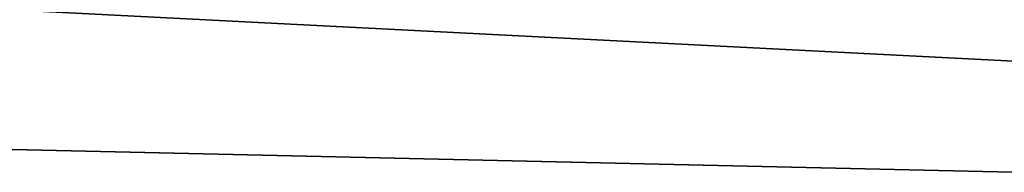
# Model space of a CAD drawing. Extents: x -775 to 775, y -775 to 775.
# Tile 167 of 256: x -0.4684 to -0.3747, y -745.9886 to -745.974. Entities that reach past the tile are written whole.
import ezdxf

# ---------------------------------------------------------------- set-up
doc = ezdxf.new("R2010")
doc.units = 0
doc.layers.get('0').update_dxf_attribs({"color": 13, "linetype": 'CONTINUOUS'})

# ---------------------------------------------------------------- blocks, each defined once
blk = doc.blocks.new('OBJ_000001')
for p, q in [((-76.179804, -742.105236), (0, -745.997052)), ((-76.179804, -742.105236, 38.999842), (0, -745.997052, 38.999842)), ((0, -745.997052, 2.999988), (-76.179804, -742.105236, 2.999988))]:
    blk.add_line(p, q)
blk = doc.blocks.new('OBJ_000002')
for p, q in [((-34.1758, -745.219774, 6.999972), (0, -745.997052, 6.999972)), ((0, -745.997052, 30.162724), (-34.1758, -745.219774, 30.162724))]:
    blk.add_line(p, q)
blk = doc.blocks.new('SKPE74C')
for name in ['OBJ_000002', 'OBJ_000001']:
    blk.add_blockref(name, (0, 0))

msp = doc.modelspace()

# ---------------------------------------------------------------- block references
msp.add_blockref('SKPE74C', (0, 0))

doc.saveas('drawing.dxf')
